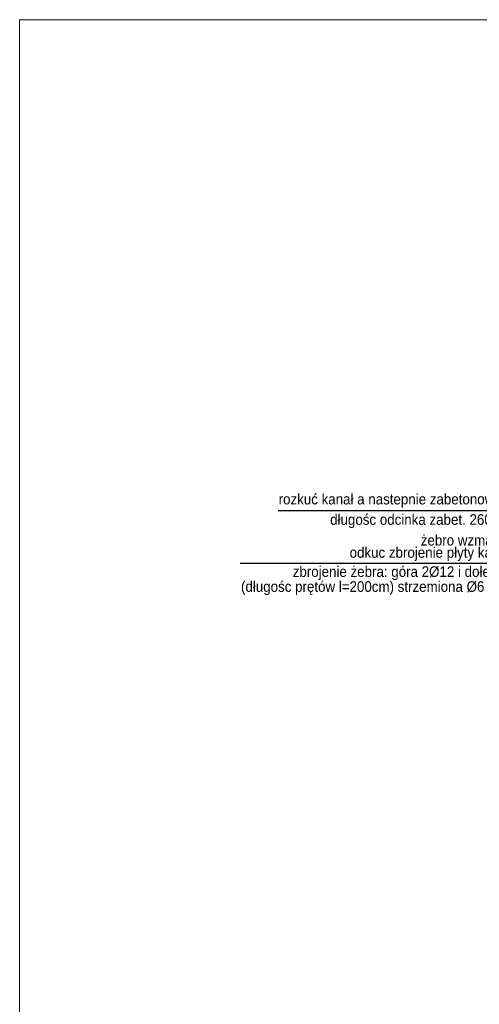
# Model space of a CAD drawing. Header units: millimetres. Extents: x 2341 to 31069, y -7915 to 10644.
# Tile 95 of 105: x 23789 to 24656, y 8787 to 10644. Entities that reach past the tile are written whole.
import ezdxf

# ---------------------------------------------------------------- set-up
doc = ezdxf.new("R2010")
doc.units = ezdxf.units.MM
doc.layers.add('A_Kontur_cienka', color=250, linetype='Continuous', lineweight=0)
doc.layers.add('opisy', color=5, linetype='Continuous', lineweight=5)
doc.styles.get("Standard").update_dxf_attribs({"font": 'ARIAL.TTF'})

msp = doc.modelspace()

# ---------------------------------------------------------------- linework, layer by layer
for p, q in [((24899.4, 9717.7), (24276.4, 9717.7)), ((24768.7, 9617.9), (24204.7, 9617.9))]:
    msp.add_line(p, q)
at = {"layer": 'A_Kontur_cienka', "color": 0, "ltscale": 30}
msp.add_lwpolyline([(30498.9, 7773.8), (23788.9, 7773.8), (23788.9, 10643.8), (30498.9, 10643.8)], close=True, dxfattribs=at)

# ---------------------------------------------------------------- texts
at = {"layer": 'opisy', "color": 1, "lineweight": 9, "width": 0.9}
for s, p in [('rozkuć kanał a nastepnie zabetonować', (24277.4, 9729.6)), ('długośc odcinka zabet. 260cm', (24374.6, 9691.1)), ('żebro wzmacniajace', (24545.5, 9652.1)), ('odkuc zbrojenie płyty kanałowej ', (24411.3, 9629)), ('zbrojenie żebra: góra 2%%C12 i dołem 3%%C12 ', (24304, 9592.9)), ('(długośc prętów l=200cm) strzemiona %%C6 co 15cm ', (24206.4, 9564.7))]:
    msp.add_text(s, height=20, dxfattribs=at).set_placement(p)

doc.saveas('drawing.dxf')
